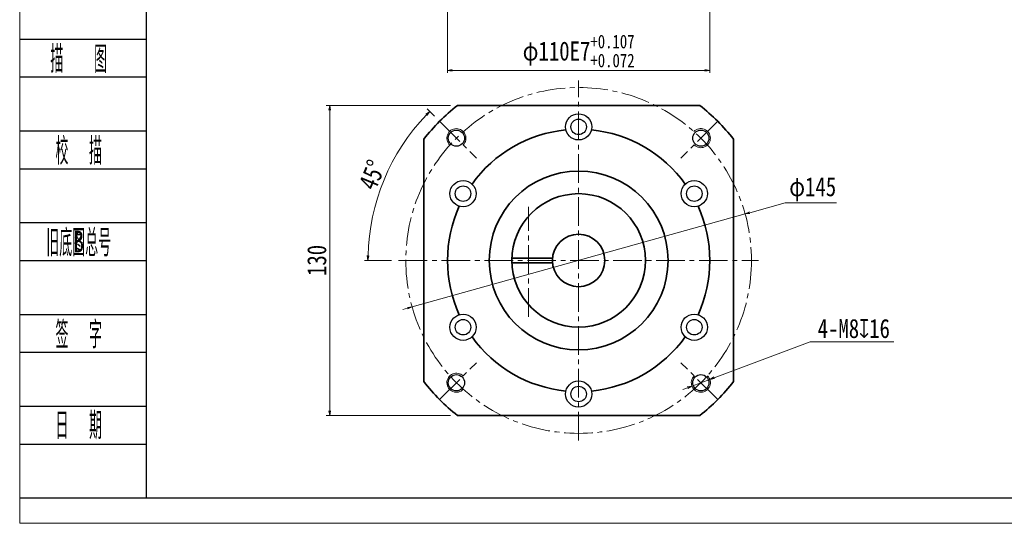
# Model space of a CAD drawing. Header units: millimetres. Extents: x -4 to 892, y 0 to 630.
# Tile 1 of 7: x 0 to 413, y 0 to 211. Entities that reach past the tile are written whole.
import ezdxf
from ezdxf.enums import TextEntityAlignment as Align

# ---------------------------------------------------------------- set-up
doc = ezdxf.new("R2010")
doc.units = ezdxf.units.MM
doc.linetypes.add('点画线', pattern=[18, 12, -2, 2, -2])
doc.layers.add('2细线层', color=4, linetype='Continuous')
doc.layers.add('6文字层', color=3, linetype='Continuous')
for name, color, linetype, lineweight in [('中心线层', 1, '点画线', 18), ('图框_外框线', 7, 'Continuous', 18), ('尺寸线层', 3, 'Continuous', 18), ('粗实线层', 7, 'Continuous', 35), ('细实线层', 7, 'Continuous', 18)]:
    doc.layers.add(name, color=color, linetype=linetype, lineweight=lineweight)
doc.styles.add('PC_TEXTSTYLE', font='ISOCP.SHX', dxfattribs={"width": 0.707, "bigfont": 'GBCBIG.SHX'})
doc.styles.get("Standard").update_dxf_attribs({"font": 'SimSun.ttf'})
doc.styles.add('宋体', font='SimSun.ttf', dxfattribs={"width": 0.8})
doc.dimstyles.new('A水平标注$0', dxfattribs={"dimtxt": 3.5, "dimasz": 2, "dimexe": 1.5, "dimexo": 3, "dimgap": 1.1, "dimtad": 1, "dimtoh": 1, "dimdec": 4, "dimdsep": 46, "dimtxsty": '宋体', "dimblk": 'OPEN', "dimcen": 3, "dimclrd": 3, "dimclre": 3, "dimclrt": 6, "dimadec": 0, "dimazin": 0, "dimtm": 1e-09, "dimtfac": 1, "dimtdec": 4, "dimtix": 1, "dimtmove": 0, "dimatfit": 3, "dimldrblk": 'OPEN', "dimfxl": 0, "dimlwd": 13, "dimlwe": 13, "dimarcsym": 0})
doc.dimstyles.new('D直径标注φ25', dxfattribs={"dimtxt": 3.5, "dimasz": 2, "dimexe": 1, "dimexo": 3, "dimtad": 1, "dimtoh": 1, "dimdec": 1, "dimdsep": 46, "dimtxsty": '宋体', "dimblk": 'OPEN', "dimcen": 3, "dimclrd": 3, "dimclre": 3, "dimclrt": 130, "dimadec": 0, "dimazin": 0, "dimtm": 1e-09, "dimtfac": 1, "dimtdec": 1, "dimtmove": 0, "dimatfit": 0, "dimldrblk": 'OPEN', "dimfxl": 0, "dimlwd": 13, "dimlwe": 13, "dimarcsym": 0})
doc.dimstyles.new('螺孔(M8-7H)', dxfattribs={"dimtxt": 3.5, "dimasz": 2, "dimexe": 1.25, "dimexo": 3, "dimtad": 1, "dimtoh": 1, "dimdec": 4, "dimdsep": 46, "dimtxsty": '宋体', "dimblk": 'OPEN', "dimcen": 3, "dimclrd": 3, "dimclre": 3, "dimclrt": 2, "dimadec": 0, "dimazin": 0, "dimtm": 1e-09, "dimtfac": 1, "dimtdec": 4, "dimtmove": 0, "dimatfit": 3, "dimldrblk": 'OPEN', "dimfxl": 0, "dimlwd": 9, "dimlwe": 9, "dimarcsym": 0})

# ---------------------------------------------------------------- blocks, each defined once
blk = doc.blocks.new('_Open')
at = {"color": 0, "linetype": 'ByBlock', "lineweight": -2}
for p, q in [((-1, 0.17), (0, 0)), ((-1, -0.17), (0, 0)), ((0, 0), (-1, 0))]:
    blk.add_line(p, q, dxfattribs=at)
blk = doc.blocks.new('*D11')
at = {"layer": 'Defpoints', "color": 0, "transparency": 16777216}
for p in [(183.65, 175.2), (130.06, 45.2), (183.65, 45.2)]:
    blk.add_point(p, dxfattribs=at)
at = {"layer": '尺寸线层', "color": 3, "lineweight": 13, "transparency": 16777216}
for p, q in [((180.65, 175.2), (128.56, 175.2)), ((130.06, 173.2), (130.06, 47.2)), ((180.65, 45.2), (128.56, 45.2))]:
    blk.add_line(p, q, dxfattribs=at)
at = {"layer": '尺寸线层', "color": 3, "lineweight": 13, "transparency": 16777216, "xscale": 2, "yscale": 2, "zscale": 2}
for p, rotation in [((130.06, 175.2), 89.99999999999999), ((130.06, 45.2), 270)]:
    blk.add_blockref('_Open', p, dxfattribs=dict(at, rotation=rotation))
at = {"layer": '尺寸线层', "color": 6, "transparency": 16777216, "insert": (124.65, 110.2), "char_height": 8, "attachment_point": 5, "rotation": 90, "style": '宋体', "bg_fill": 3, "box_fill_scale": 1.1, "bg_fill_color": 257, "bg_fill_transparency": 0}
blk.add_mtext('130', dxfattribs=at)
blk = doc.blocks.new('*D12')
at = {"layer": 'Defpoints', "color": 0, "transparency": 16777216}
for p in [(176.12, 168.53), (191.6, 153.06), (158.96, 110.2), (309.96, 110.2)]:
    blk.add_point(p, dxfattribs=at)
at = {"layer": '尺寸线层', "color": 3, "lineweight": 13, "transparency": 16777216}
for p, q in [((174, 170.65), (170.91, 173.74)), ((155.96, 110.2), (144.59, 110.2))]:
    blk.add_line(p, q, dxfattribs=at)
blk.add_arc((234.46, 110.2), 88.37, 136.2968, 178.7032, dxfattribs=at)
at = {"layer": '尺寸线层', "color": 3, "lineweight": 13, "transparency": 16777216, "xscale": 2, "yscale": 2, "zscale": 2}
for p, rotation in [((171.97, 172.68), 45.64838103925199), ((146.09, 110.2), 269.3516189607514)]:
    blk.add_blockref('_Open', p, dxfattribs=dict(at, rotation=rotation))
at = {"layer": '尺寸线层', "color": 6, "transparency": 16777216, "insert": (147.86, 146.07), "char_height": 8, "attachment_point": 5, "rotation": 67.5, "style": '宋体', "bg_fill": 3, "box_fill_scale": 1.1, "bg_fill_color": 257, "bg_fill_transparency": 0}
blk.add_mtext('45%%d', dxfattribs=at)
at = {"layer": 'Defpoints', "color": 0, "transparency": 16777216}
blk.add_point((152.82, 144.01), dxfattribs=at)
blk = doc.blocks.new('*D13')
at = {"layer": 'Defpoints', "color": 0, "transparency": 16777216}
for p in [(304.3, 129.67), (164.62, 90.72)]:
    blk.add_point(p, dxfattribs=at)
at = {"layer": '尺寸线层', "color": 3, "lineweight": 13, "transparency": 16777216}
for p, q in [((321.1, 134.35), (306.22, 130.21)), ((342.69, 134.35), (321.1, 134.35)), ((164.62, 90.72), (304.3, 129.67)), ((162.7, 90.19), (160.77, 89.65))]:
    blk.add_line(p, q, dxfattribs=at)
at = {"layer": '尺寸线层', "color": 3, "lineweight": 13, "transparency": 16777216, "xscale": 2, "yscale": 2, "zscale": 2}
for p, rotation in [((304.3, 129.67), 195.5800913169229), ((164.62, 90.72), 15.58009131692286)]:
    blk.add_blockref('_Open', p, dxfattribs=dict(at, rotation=rotation))
at = {"layer": '尺寸线层', "color": 130, "transparency": 16777216, "insert": (332.64, 140.03), "char_height": 8, "attachment_point": 5, "style": '宋体', "bg_fill": 3, "box_fill_scale": 1.1, "bg_fill_color": 257, "bg_fill_transparency": 0}
blk.add_mtext('φ145', dxfattribs=at)
blk = doc.blocks.new('*D34')
at = {"color": 3, "lineweight": 9, "transparency": 16777216}
for p, q in [((331.55, 76.03), (291.35, 61.03)), ((366.68, 76.03), (331.55, 76.03)), ((281.98, 57.53), (289.47, 60.33)), ((280.1, 56.83), (278.23, 56.13))]:
    blk.add_line(p, q, dxfattribs=at)
at = {"layer": 'Defpoints', "color": 0, "transparency": 16777216}
for p in [(289.47, 60.33), (281.98, 57.53)]:
    blk.add_point(p, dxfattribs=at)
at = {"color": 3, "lineweight": 9, "transparency": 16777216, "xscale": 2, "yscale": 2, "zscale": 2}
for p, rotation in [((281.98, 57.53), 20.46532912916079), ((289.47, 60.33), 200.4653291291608)]:
    blk.add_blockref('_Open', p, dxfattribs=dict(at, rotation=rotation))
at = {"color": 2, "transparency": 16777216, "insert": (349.87, 81.62), "char_height": 8, "attachment_point": 5, "style": '宋体', "bg_fill": 3, "box_fill_scale": 1.1, "bg_fill_color": 257, "bg_fill_transparency": 0}
blk.add_mtext('4-M8{\\famgdt|b0|i0|c0|p0;x}{16}', dxfattribs=at)
blk = doc.blocks.new('*D35')
at = {"color": 3, "lineweight": 13, "transparency": 16777216}
for p, q in [((179.46, 229.21), (179.46, 188.89)), ((289.46, 229.21), (289.46, 188.89)), ((181.46, 189.89), (287.46, 189.89))]:
    blk.add_line(p, q, dxfattribs=at)
at = {"layer": 'Defpoints', "color": 0, "transparency": 16777216}
for p in [(179.46, 232.21), (289.46, 232.21), (289.46, 189.89)]:
    blk.add_point(p, dxfattribs=at)
at = {"color": 3, "lineweight": 13, "transparency": 16777216, "xscale": 2, "yscale": 2, "zscale": 2, "rotation": 180}
blk.add_blockref('_Open', (179.46, 189.89), dxfattribs=at)
at = {"color": 3, "lineweight": 13, "transparency": 16777216, "xscale": 2, "yscale": 2, "zscale": 2}
blk.add_blockref('_Open', (289.46, 189.89), dxfattribs=at)
at = {"color": 130, "transparency": 16777216, "insert": (234.46, 198), "char_height": 8, "attachment_point": 5, "style": '宋体', "bg_fill": 3, "box_fill_scale": 1.1, "bg_fill_color": 257, "bg_fill_transparency": 0}
blk.add_mtext('{\\A1;φ110E7{}{\\H0.71x;\\C2;\\S+0.107^ +0.072;}}', dxfattribs=at)

msp = doc.modelspace()

# ---------------------------------------------------------------- linework, layer by layer
for centre, radius in [((234.45906, 166.19669), 5.5), ((234.45906, 166.19669), 3.25), ((183.19382, 161.46193), 3.4), ((285.7243, 161.46193), 3.4), ((185.96164, 138.19669), 5.5), ((185.96164, 138.19669), 3.25), ((282.95649, 138.19669), 5.5), ((282.95649, 138.19669), 3.25), ((185.96164, 82.19669), 5.5), ((282.95649, 82.19669), 5.5), ((185.96164, 82.19669), 3.25), ((282.95649, 82.19669), 3.25), ((183.19382, 58.93145), 3.4), ((285.7243, 58.93145), 3.4), ((234.45906, 54.19669), 5.5), ((234.45906, 54.19669), 3.25)]:
    msp.add_circle(centre, radius)
at = {"layer": '2细线层'}
for p, q in [((0.06279, 202.99295), (53.0509, 202.99295)), ((0.06279, 187.14966), (53.0509, 187.14966)), ((0.06279, 164.5164), (53.0509, 164.5164)), ((0.06279, 148.67311), (53.0509, 148.67311)), ((0.06279, 126.03984), (53.0509, 126.03984)), ((0.06279, 110.19655), (53.0509, 110.19655)), ((0.06279, 87.56329), (53.0509, 87.56329)), ((0.06279, 71.72), (53.0509, 71.72)), ((0.06279, 49.08673), (53.0509, 49.08673)), ((0.06279, 33.24345), (53.0509, 33.24345)), ((0.06279, 10.61018), (53.0509, 10.61018))]:
    msp.add_line(p, q, dxfattribs=at)
at = {"layer": '中心线层'}
for p, q in [((234.45906, 34.69669), (234.45906, 185.69669)), ((176.12275, 168.533), (191.5981, 153.05765)), ((292.79537, 168.533), (277.32002, 153.05765)), ((158.95906, 110.19669), (309.95906, 110.19669)), ((176.12275, 51.86038), (191.5981, 67.33573)), ((292.79537, 51.86038), (277.32002, 67.33573))]:
    msp.add_line(p, q, dxfattribs=at)
msp.add_circle((234.45906, 110.19669), 72.5, dxfattribs=at)
at = {"layer": '图框_外框线', "color": 3}
msp.add_lwpolyline([(0, 0), (891.25509, 0), (891.25509, 630.24467), (0, 630.24467)], close=True, dxfattribs=at)
at = {"layer": '图框_外框线', "color": 3, "lineweight": 25}
msp.add_lwpolyline([(53.0509, 10.61018), (880.64491, 10.61018), (880.64491, 619.63449), (53.0509, 619.63449)], close=True, dxfattribs=at)
at = {"layer": '粗实线层'}
for points in [[(183.65306, 175.19669), (285.26507, 175.19669)], [(169.45906, 59.39068), (169.45906, 161.00269)], [(299.45906, 161.00269), (299.45906, 59.39068)], [(285.26507, 45.19669), (183.65306, 45.19669)]]:
    msp.add_lwpolyline(points, dxfattribs=at)
msp.add_circle((234.45906, 110.19669), 37.5, dxfattribs=at)
for radius, start, end in [(82.5, 128.0122795, 141.9877205), (82.5, 38.0122795, 51.9877205), (55, 95.5857592, 144.4142408), (55, 35.5857592, 84.4142408), (55, 155.5857592, 204.4142408), (55, 335.5857592, 24.4142408), (55, 215.5857592, 264.4142408), (55, 275.5857592, 324.4142408), (82.5, 218.0122795, 231.9877205), (82.5, 308.0122795, 321.9877205)]:
    msp.add_arc((234.45906, 110.19669), radius, start, end, dxfattribs=at)
at = {"layer": '细实线层'}
for centre, start, end in [((183.19382, 161.46193), 315, 226.5807738), ((285.7243, 161.46193), 225, 136.5807738), ((183.19382, 58.93145), 45, 316.5807738), ((285.7243, 58.93145), 135, 46.5807738)]:
    msp.add_arc(centre, 4, start, end, dxfattribs=at)

# ---------------------------------------------------------------- texts
at = {"layer": '6文字层', "color": 3, "style": 'PC_TEXTSTYLE'}
for s, width, p in [('描   图', 0.6667, (24.75931, 195.07131)), ('校  描', 0.667, (24.75931, 156.59475)), ('旧底图总号', 0.667, (24.75931, 118.1182)), ('签  字', 0.667, (24.75931, 79.64164)), ('日  期', 0.667, (24.77343, 41.39098))]:
    msp.add_text(s, height=11.316634, dxfattribs=dict(at, width=width)).set_placement(p, align=Align.MIDDLE)
at = {"layer": '6文字层', "width": 0.707}
msp.add_text('B', height=9.05331, dxfattribs=at).set_placement((24.75931, 118.1182), align=Align.MIDDLE)

# ---------------------------------------------------------------- next in the draw order: dimensions: what is measured, and where the dimension line sits
dim = msp.add_linear_dim(base=(289.45906, 189.89336), p1=(179.45906, 232.2107), p2=(289.45906, 232.2107), text='{\\A1;φ<>E7{}{\\H0.71x;\\C2;\\S+0.107^ +0.072;}}', dimstyle='D直径标注φ25', override={"dimtxt": 8, "dimgap": 1.5, "dimpost": '<>', "dimtol": 0, "dimlim": 0, "dimtp": 0.107, "dimtm": -0.072, "dimtdec": 3, "dimtvp": 0.1})
dim.commit()
dim.dimension.update_dxf_attribs({"geometry": '*D35', "text_midpoint": (234.45906, 198.00483)})
dim = msp.add_diameter_dim_2p(p1=(281.97677, 57.53288), p2=(289.47184, 60.33001), text='4-M<>{\\famgdt|b0|i0|c0|p0;x}{16}', dimstyle='螺孔(M8-7H)', override={"dimtxt": 8, "dimgap": 1.5, "dimtad": 1, "dimtih": 0, "dimtoh": 1, "dimdec": 4, "dimlfac": 1, "dimpost": '<>', "dimcen": 0, "dimse1": 0, "dimse2": 0, "dimsd1": 0, "dimsd2": 0, "dimtix": 0, "dimtofl": 1, "dimatfit": 3, "dimtvp": 0.1})
dim.commit()
dim.dimension.update_dxf_attribs({"geometry": '*D34', "text_midpoint": (349.86696, 76.0338), "dimtype": 163})
at = {"layer": '尺寸线层'}
dim = msp.add_linear_dim(base=(130.06004, 45.19669), p1=(183.65306, 175.19669), p2=(183.65306, 45.19669), angle=270, dimstyle='A水平标注$0', override={"dimtxt": 8, "dimgap": 1.5, "dimblk": 'Open', "dimtfill": 1, "dimtfillclr": 256}, dxfattribs=at)
dim.commit()
dim.dimension.update_dxf_attribs({"geometry": '*D11', "text_midpoint": (124.64942, 110.19669)})

# ---------------------------------------------------------------- next in the draw order: dimensions: what is measured, and where the dimension line sits
dim = msp.add_angular_dim_2l(base=(152.81644, 144.01417), line1=((158.95906, 110.19669), (309.95906, 110.19669)), line2=((176.12275, 168.533), (191.5981, 153.05765)), dimstyle='A水平标注$0', override={"dimtxt": 8, "dimgap": 1.5, "dimblk": 'Open', "dimtfill": 1, "dimtfillclr": 256}, dxfattribs=at)
dim.commit()
dim.dimension.update_dxf_attribs({"geometry": '*D12', "text_midpoint": (147.85898, 146.06762)})

# ---------------------------------------------------------------- next in the draw order: dimensions: what is measured, and where the dimension line sits
dim = msp.add_diameter_dim_2p(p1=(164.62301, 90.72427), p2=(304.29512, 129.66911), dimstyle='D直径标注φ25', override={"dimtxt": 8, "dimgap": 1.5, "dimpost": 'φ<>'}, dxfattribs=at)
dim.commit()
dim.dimension.update_dxf_attribs({"geometry": '*D13', "text_midpoint": (332.64302, 134.35373), "dimtype": 163})

# ---------------------------------------------------------------- next in the draw order: linework, layer by layer
at = {"layer": '中心线层'}
msp.add_line((213.47694, 86.59084), (213.47694, 132.63737), dxfattribs=at)
at = {"layer": '粗实线层'}
for p, q in [((206.45906, 111.19669), (223.50461, 111.19669)), ((206.45906, 109.19669), (223.50461, 109.19669))]:
    msp.add_line(p, q, dxfattribs=at)
for radius in [28, 11]:
    msp.add_circle((234.45906, 110.19669), radius, dxfattribs=at)

doc.saveas('drawing.dxf')
